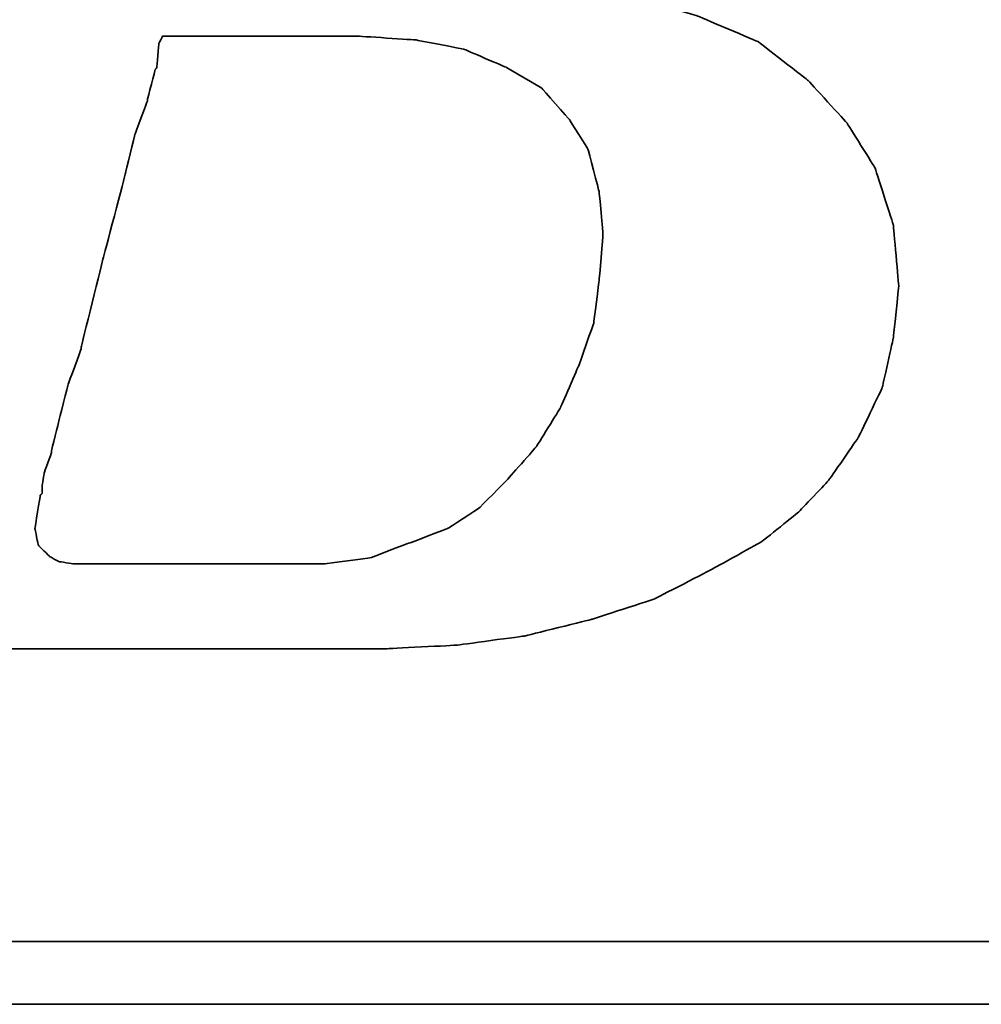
# Model space of a CAD drawing. Header units: millimetres. Extents: x 292 to 530, y -432 to -356.
# Tile 28 of 52: x 462.7 to 463.83, y -409.1 to -407.94. Entities that reach past the tile are written whole.
import ezdxf

# ---------------------------------------------------------------- set-up
doc = ezdxf.new("R2010")
doc.units = ezdxf.units.MM
doc.header["$LTSCALE"] = 0.1
doc.layers.add('DIM', color=4, linetype='CONTINUOUS')
doc.layers.add('layer 1', color=7, linetype='CONTINUOUS')

# ---------------------------------------------------------------- blocks, each defined once
blk = doc.blocks.new('TBI MOTION logo(完整正式版)')
at = {"layer": 'layer 1', "color": 22, "lineweight": 35}
for points, knots in [([(-64.65375, -6.86375), (-64.65375, -6.86375), (-64.84375, -7.29625), (-64.84375, -7.29625), (-64.84375, -7.29625), (-64.84375, -7.29625), (-64.86875, -7.34375), (-64.86875, -7.34375), (-64.86875, -7.34375), (-64.86875, -7.34375), (-64.86875, -7.36875), (-64.86875, -7.36875), (-64.86875, -7.36875), (-64.86875, -7.36875), (-65.15375, -7.65375), (-65.15375, -7.65375), (-65.15375, -7.65375), (-65.15375, -7.65375), (-65.17875, -7.65375), (-65.17875, -7.65375), (-65.17875, -7.65375), (-65.17875, -7.65375), (-65.20375, -7.67875), (-65.20375, -7.67875), (-65.20375, -7.67875), (-65.20375, -7.67875), (-65.58875, -7.87125), (-65.58875, -7.87125), (-65.58875, -7.87125), (-65.58875, -7.87125), (-65.63375, -7.87125), (-65.63375, -7.87125), (-65.63375, -7.87125), (-65.63375, -7.87125), (-65.65875, -7.89375), (-65.65875, -7.89375), (-65.65875, -7.89375), (-65.65875, -7.89375), (-66.09375, -7.94375), (-66.09375, -7.94375), (-66.09375, -7.94375), (-66.09375, -7.94375), (-66.11375, -7.94375), (-66.11375, -7.94375), (-66.11375, -7.94375), (-66.11375, -7.94375), (-66.16375, -7.94375), (-66.16375, -7.94375), (-66.16375, -7.94375), (-66.16375, -7.94375), (-66.30875, -7.94375), (-66.30875, -7.94375), (-66.30875, -7.94375), (-66.30875, -7.94375), (-66.69375, -7.94375), (-66.69375, -7.94375), (-66.69375, -7.94375), (-66.69375, -7.94375), (-67.07375, -7.94375), (-67.07375, -7.94375), (-67.07375, -7.94375), (-67.07375, -7.94375), (-67.12375, -7.94375), (-67.12375, -7.94375), (-67.12375, -7.94375), (-67.12375, -7.94375), (-67.12375, -7.96625), (-67.12375, -7.96625), (-67.12375, -7.96625), (-67.12375, -7.96625), (-67.14875, -7.99125), (-67.14875, -7.99125), (-67.14875, -7.99125), (-67.14875, -7.99125), (-67.24375, -8.34875), (-67.24375, -8.34875), (-67.24375, -8.34875), (-67.24375, -8.34875), (-67.31375, -8.68625), (-67.31375, -8.68625), (-67.31375, -8.68625), (-67.31375, -8.68625), (-67.26875, -8.68625), (-67.26875, -8.68625), (-67.26875, -8.68625), (-67.26875, -8.68625), (-67.07375, -8.68625), (-67.07375, -8.68625), (-67.07375, -8.68625), (-67.07375, -8.68625), (-66.54875, -8.68625), (-66.54875, -8.68625), (-66.54875, -8.68625), (-66.54875, -8.68625), (-65.82625, -8.68625), (-65.82625, -8.68625), (-65.82625, -8.68625), (-65.82625, -8.68625), (-65.01375, -8.68625), (-65.01375, -8.68625), (-65.01375, -8.68625), (-65.01375, -8.68625), (-64.05375, -8.68625), (-64.05375, -8.68625), (-64.05375, -8.68625), (-64.05375, -8.68625), (-62.08375, -8.68625), (-62.08375, -8.68625), (-62.08375, -8.68625), (-62.08375, -8.68625), (-60.06875, -8.68625), (-60.06875, -8.68625), (-60.06875, -8.68625), (-60.06875, -8.68625), (-59.10875, -8.68625), (-59.10875, -8.68625), (-59.10875, -8.68625), (-59.10875, -8.68625), (-58.29375, -8.68625), (-58.29375, -8.68625), (-58.29375, -8.68625), (-58.29375, -8.68625), (-57.57375, -8.68625), (-57.57375, -8.68625), (-57.57375, -8.68625), (-57.57375, -8.68625), (-57.04875, -8.68625), (-57.04875, -8.68625), (-57.04875, -8.68625), (-57.04875, -8.68625), (-56.85375, -8.68625), (-56.85375, -8.68625), (-56.85375, -8.68625), (-56.85375, -8.68625), (-56.70875, -8.68625), (-56.70875, -8.68625), (-56.70875, -8.68625), (-56.70875, -8.68625), (-56.61375, -8.68625), (-56.61375, -8.68625), (-56.61375, -8.68625), (-56.61375, -8.68625), (-56.56875, -8.68625), (-56.56875, -8.68625), (-56.56875, -8.68625), (-56.56875, -8.68625), (-55.65375, -8.63875), (-55.65375, -8.63875), (-55.65375, -8.63875), (-55.65375, -8.63875), (-54.76875, -8.51875), (-54.76875, -8.51875), (-54.76875, -8.51875), (-54.76875, -8.51875), (-53.90375, -8.30375), (-53.90375, -8.30375), (-53.90375, -8.30375), (-53.90375, -8.30375), (-53.08875, -8.03875), (-53.08875, -8.03875), (-53.08875, -8.03875), (-53.08875, -8.03875), (-52.34375, -7.65375), (-52.34375, -7.65375), (-52.34375, -7.65375), (-52.34375, -7.65375), (-51.69875, -7.29625), (-51.69875, -7.29625), (-51.69875, -7.29625), (-51.69875, -7.29625), (-51.21875, -6.91125), (-51.21875, -6.91125), (-51.21875, -6.91125), (-51.21875, -6.91125), (-50.83375, -6.50375), (-50.83375, -6.50375), (-50.83375, -6.50375), (-50.83375, -6.50375), (-50.44875, -5.94875), (-50.44875, -5.94875), (-50.44875, -5.94875), (-50.44875, -5.94875), (-50.13875, -5.30375), (-50.13875, -5.30375), (-50.13875, -5.30375), (-50.13875, -5.30375), (-49.99375, -4.65375), (-49.99375, -4.65375), (-49.99375, -4.65375), (-49.99375, -4.65375), (-49.92375, -3.98375), (-49.92375, -3.98375), (-49.92375, -3.98375), (-49.92375, -3.98375), (-49.99375, -3.19374), (-49.99375, -3.19374), (-49.99375, -3.19374), (-49.99375, -3.19374), (-50.23374, -2.44874), (-50.23374, -2.44874), (-50.23374, -2.44874), (-50.23374, -2.44874), (-50.59375, -1.87374), (-50.59375, -1.87374), (-50.59375, -1.87374), (-50.59375, -1.87374), (-51.09875, -1.31874), (-51.09875, -1.31874), (-51.09875, -1.31874), (-51.09875, -1.31874), (-51.74375, -0.81875), (-51.74375, -0.81875), (-51.74375, -0.81875), (-51.74375, -0.81875), (-52.53875, -0.48125), (-52.53875, -0.48125), (-52.53875, -0.48125), (-52.53875, -0.48125), (-53.47375, -0.21875), (-53.47375, -0.21875), (-53.47375, -0.21875), (-53.47375, -0.21875), (-54.52875, -0.04874), (-54.52875, -0.04874), (-54.52875, -0.04874), (-54.52875, -0.04874), (-55.65375, 0.12125), (-55.65375, 0.12125), (-55.65375, 0.12125), (-55.65375, 0.12125), (-54.50375, 0.28624), (-54.50375, 0.28624), (-54.50375, 0.28624), (-54.50375, 0.28624), (-53.83375, 0.38124), (-53.83375, 0.38124), (-53.83375, 0.38124), (-53.83375, 0.38124), (-53.18375, 0.50125), (-53.18375, 0.50125), (-53.18375, 0.50125), (-53.18375, 0.50125), (-52.55875, 0.66874), (-52.55875, 0.66874), (-52.55875, 0.66874), (-52.55875, 0.66874), (-52.03375, 0.86124), (-52.03375, 0.86124), (-52.03375, 0.86124), (-52.03375, 0.86124), (-51.50374, 1.03124), (-51.50374, 1.03124), (-51.50374, 1.03124), (-51.50374, 1.03124), (-51.09875, 1.27125), (-51.09875, 1.27125), (-51.09875, 1.27125), (-51.09875, 1.27125), (-50.71375, 1.48624), (-50.71375, 1.48624), (-50.71375, 1.48624), (-50.71375, 1.48624), (-50.37625, 1.77625), (-50.37625, 1.77625), (-50.37625, 1.77625), (-50.37625, 1.77625), (-49.82375, 2.37625), (-49.82375, 2.37625), (-49.82375, 2.37625), (-49.82375, 2.37625), (-49.41875, 2.99625), (-49.41875, 2.99625), (-49.41875, 2.99625), (-49.41875, 2.99625), (-49.22375, 3.76625), (-49.22375, 3.76625), (-49.22375, 3.76625), (-49.22375, 3.76625), (-49.15375, 4.50874), (-49.15375, 4.50874), (-49.15375, 4.50874), (-49.15375, 4.50874), (-49.20375, 5.25125), (-49.20375, 5.25125), (-49.20375, 5.25125), (-49.20375, 5.25125), (-49.41875, 5.92625), (-49.41875, 5.92625), (-49.41875, 5.92625), (-49.41875, 5.92625), (-49.77875, 6.47625), (-49.77875, 6.47625), (-49.77875, 6.47625), (-49.77875, 6.47625), (-50.33125, 7.02624), (-50.33125, 7.02624), (-50.33125, 7.02624), (-50.33125, 7.02624), (-51.00125, 7.43625), (-51.00125, 7.43625), (-51.00125, 7.43625), (-51.00125, 7.43625), (-51.79375, 7.72625), (-51.79375, 7.72625), (-51.79375, 7.72625), (-51.79375, 7.72625), (-52.72875, 7.89124), (-52.72875, 7.89124), (-52.72875, 7.89124), (-52.72875, 7.89124), (-53.83375, 7.98625), (-53.83375, 7.98625), (-53.83375, 7.98625), (-53.83375, 7.98625), (-53.92875, 7.98625), (-53.92875, 7.98625), (-53.92875, 7.98625), (-53.92875, 7.98625), (-54.26375, 7.98625), (-54.26375, 7.98625), (-54.26375, 7.98625), (-54.26375, 7.98625), (-54.74375, 7.98625), (-54.74375, 7.98625), (-54.74375, 7.98625), (-54.74375, 7.98625), (-55.36875, 7.98625), (-55.36875, 7.98625), (-55.36875, 7.98625), (-55.36875, 7.98625), (-56.13375, 7.98625), (-56.13375, 7.98625), (-56.13375, 7.98625), (-56.13375, 7.98625), (-56.94875, 7.98625), (-56.94875, 7.98625), (-56.94875, 7.98625), (-56.94875, 7.98625), (-58.77625, 7.98625), (-58.77625, 7.98625), (-58.77625, 7.98625), (-58.77625, 7.98625), (-60.59875, 7.98625), (-60.59875, 7.98625), (-60.59875, 7.98625), (-60.59875, 7.98625), (-61.41375, 7.98625), (-61.41375, 7.98625), (-61.41375, 7.98625), (-61.41375, 7.98625), (-62.17875, 7.98625), (-62.17875, 7.98625), (-62.17875, 7.98625), (-62.17875, 7.98625), (-62.80375, 7.98625), (-62.80375, 7.98625), (-62.80375, 7.98625), (-62.80375, 7.98625), (-63.30625, 7.98625), (-63.30625, 7.98625), (-63.30625, 7.98625), (-63.30625, 7.98625), (-63.57375, 7.98625), (-63.57375, 7.98625), (-63.57375, 7.98625), (-63.57375, 7.98625), (-63.57375, 7.96375), (-63.57375, 7.96375), (-63.57375, 7.96375), (-63.57375, 7.96375), (-63.59875, 7.94125), (-63.59875, 7.94125), (-63.59875, 7.94125), (-63.59875, 7.94125), (-63.69375, 7.55625), (-63.69375, 7.55625), (-63.69375, 7.55625), (-63.69375, 7.55625), (-63.76375, 7.24624), (-63.76375, 7.24624), (-63.76375, 7.24624), (-63.76375, 7.24624), (-63.23875, 7.24624), (-63.23875, 7.24624), (-63.23875, 7.24624), (-63.23875, 7.24624), (-62.75875, 7.24624), (-62.75875, 7.24624), (-62.75875, 7.24624), (-62.75875, 7.24624), (-62.61125, 7.24624), (-62.61125, 7.24624), (-62.61125, 7.24624), (-62.61125, 7.24624), (-62.56625, 7.24624), (-62.56625, 7.24624), (-62.56625, 7.24624), (-62.56625, 7.24624), (-62.22875, 7.24624), (-62.22875, 7.24624), (-62.22875, 7.24624), (-62.22875, 7.24624), (-62.20375, 7.24624), (-62.20375, 7.24624), (-62.20375, 7.24624), (-62.20375, 7.24624), (-62.17875, 7.21875), (-62.17875, 7.21875), (-62.17875, 7.21875), (-62.17875, 7.21875), (-61.96375, 7.17125), (-61.96375, 7.17125), (-61.96375, 7.17125), (-61.96375, 7.17125), (-61.72375, 7.12624), (-61.72375, 7.12624), (-61.72375, 7.12624), (-61.72375, 7.12624), (-61.70375, 7.12624), (-61.70375, 7.12624), (-61.70375, 7.12624), (-61.70375, 7.12624), (-61.55875, 7.07624), (-61.55875, 7.07624), (-61.55875, 7.07624), (-61.55875, 7.07624), (-61.50875, 7.07624), (-61.50875, 7.07624), (-61.50875, 7.07624), (-61.50875, 7.07624), (-61.48375, 7.02624), (-61.48375, 7.02624), (-61.48375, 7.02624), (-61.48375, 7.02624), (-61.31875, 6.83375), (-61.31875, 6.83375), (-61.31875, 6.83375), (-61.31875, 6.83375), (-61.29375, 6.81125), (-61.29375, 6.81125), (-61.29375, 6.81125), (-61.29375, 6.81125), (-61.29375, 6.78625), (-61.29375, 6.78625), (-61.29375, 6.78625), (-61.29375, 6.78625), (-61.19875, 6.50124), (-61.19875, 6.50124), (-61.19875, 6.50124), (-61.19875, 6.50124), (-61.17375, 6.45124), (-61.17375, 6.45124), (-61.17375, 6.45124), (-61.17375, 6.45124), (-61.19875, 6.40625), (-61.19875, 6.40625), (-61.19875, 6.40625), (-61.19875, 6.40625), (-61.26875, 5.99624), (-61.26875, 5.99624), (-61.26875, 5.99624), (-61.26875, 5.99624), (-61.26875, 5.85125), (-61.26875, 5.85125), (-61.26875, 5.85125), (-61.26875, 5.85125), (-61.26875, 5.82625), (-61.26875, 5.82625), (-61.26875, 5.82625), (-61.26875, 5.82625), (-61.29375, 5.80625), (-61.29375, 5.80625), (-61.29375, 5.80625), (-61.29375, 5.80625), (-61.34125, 5.66125), (-61.34125, 5.66125), (-61.34125, 5.66125), (-61.34125, 5.66125), (-61.41375, 5.44625), (-61.41375, 5.44625), (-61.41375, 5.44625), (-61.41375, 5.44625), (-61.48375, 5.15625), (-61.48375, 5.15625), (-61.48375, 5.15625), (-61.48375, 5.15625), (-61.58375, 4.82124), (-61.58375, 4.82124), (-61.58375, 4.82124), (-61.58375, 4.82124), (-61.79875, 4.00375), (-61.79875, 4.00375), (-61.79875, 4.00375), (-61.79875, 4.00375), (-62.05875, 2.99625), (-62.05875, 2.99625), (-62.05875, 2.99625), (-62.05875, 2.99625), (-62.34875, 1.91625), (-62.34875, 1.91625), (-62.34875, 1.91625), (-62.34875, 1.91625), (-62.97375, -0.41124), (-62.97375, -0.41124), (-62.97375, -0.41124), (-62.97375, -0.41124), (-63.59875, -2.75875), (-63.59875, -2.75875), (-63.59875, -2.75875), (-63.59875, -2.75875), (-63.88375, -3.86374), (-63.88375, -3.86374), (-63.88375, -3.86374), (-63.88375, -3.86374), (-64.14875, -4.82374), (-64.14875, -4.82374), (-64.14875, -4.82374), (-64.14875, -4.82374), (-64.36375, -5.64125), (-64.36375, -5.64125), (-64.36375, -5.64125), (-64.36375, -5.64125), (-64.43625, -5.97625), (-64.43625, -5.97625), (-64.43625, -5.97625), (-64.43625, -5.97625), (-64.50875, -6.28625), (-64.50875, -6.28625), (-64.50875, -6.28625), (-64.50875, -6.28625), (-64.50875, -6.30875), (-64.50875, -6.30875), (-64.50875, -6.30875), (-64.50875, -6.30875), (-64.57875, -6.50375), (-64.57875, -6.50375), (-64.57875, -6.50375), (-64.57875, -6.50375), (-64.62875, -6.69625), (-64.62875, -6.69625), (-64.62875, -6.69625), (-64.62875, -6.69625), (-64.62875, -6.76875), (-64.62875, -6.76875), (-64.62875, -6.76875), (-64.62875, -6.76875), (-64.62875, -6.81375), (-64.62875, -6.81375), (-64.62875, -6.81375), (-64.62875, -6.81375), (-64.62875, -6.83875), (-64.62875, -6.83875), (-64.62875, -6.83875), (-64.62875, -6.83875), (-64.65375, -6.86375), (-64.65375, -6.86375)], [0, 0, 0, 0, 0.00719424, 0.00719424, 0.00719424, 0.00719425, 0.01438849, 0.01438849, 0.01438849, 0.0143885, 0.02158273, 0.02158273, 0.02158273, 0.02158274, 0.02877698, 0.02877698, 0.02877698, 0.02877699, 0.03597122, 0.03597122, 0.03597122, 0.03597123, 0.04316547, 0.04316547, 0.04316547, 0.04316548, 0.05035971, 0.05035971, 0.05035971, 0.05035972, 0.05755396, 0.05755396, 0.05755396, 0.05755397, 0.0647482, 0.0647482, 0.0647482, 0.06474821, 0.07194245, 0.07194245, 0.07194245, 0.07194246, 0.07913669, 0.07913669, 0.07913669, 0.0791367, 0.08633094, 0.08633094, 0.08633094, 0.08633095, 0.09352518, 0.09352518, 0.09352518, 0.09352519, 0.10071942, 0.10071942, 0.10071942, 0.10071943, 0.10791367, 0.10791367, 0.10791367, 0.10791368, 0.11510791, 0.11510791, 0.11510791, 0.11510792, 0.12230216, 0.12230216, 0.12230216, 0.12230217, 0.1294964, 0.1294964, 0.1294964, 0.12949641, 0.13669065, 0.13669065, 0.13669065, 0.13669066, 0.14388489, 0.14388489, 0.14388489, 0.1438849, 0.15107914, 0.15107914, 0.15107914, 0.15107915, 0.15827338, 0.15827338, 0.15827338, 0.15827339, 0.16546763, 0.16546763, 0.16546763, 0.16546764, 0.17266187, 0.17266187, 0.17266187, 0.17266188, 0.17985612, 0.17985612, 0.17985612, 0.17985613, 0.18705036, 0.18705036, 0.18705036, 0.18705037, 0.1942446, 0.1942446, 0.1942446, 0.19424461, 0.20143885, 0.20143885, 0.20143885, 0.20143886, 0.20863309, 0.20863309, 0.20863309, 0.2086331, 0.21582734, 0.21582734, 0.21582734, 0.21582735, 0.22302158, 0.22302158, 0.22302158, 0.22302159, 0.23021583, 0.23021583, 0.23021583, 0.23021584, 0.23741007, 0.23741007, 0.23741007, 0.23741008, 0.24460432, 0.24460432, 0.24460432, 0.24460433, 0.25179856, 0.25179856, 0.25179856, 0.25179857, 0.25899281, 0.25899281, 0.25899281, 0.25899282, 0.26618705, 0.26618705, 0.26618705, 0.26618706, 0.27338129, 0.27338129, 0.27338129, 0.2733813, 0.28057554, 0.28057554, 0.28057554, 0.28057555, 0.28776978, 0.28776978, 0.28776978, 0.28776979, 0.29496403, 0.29496403, 0.29496403, 0.29496404, 0.30215827, 0.30215827, 0.30215827, 0.30215828, 0.30935252, 0.30935252, 0.30935252, 0.30935253, 0.31654676, 0.31654676, 0.31654676, 0.31654677, 0.32374101, 0.32374101, 0.32374101, 0.32374102, 0.33093525, 0.33093525, 0.33093525, 0.33093526, 0.3381295, 0.3381295, 0.3381295, 0.33812951, 0.34532374, 0.34532374, 0.34532374, 0.34532375, 0.35251799, 0.35251799, 0.35251799, 0.352518, 0.35971223, 0.35971223, 0.35971223, 0.35971224, 0.36690647, 0.36690647, 0.36690647, 0.36690648, 0.37410072, 0.37410072, 0.37410072, 0.37410073, 0.38129496, 0.38129496, 0.38129496, 0.38129497, 0.38848921, 0.38848921, 0.38848921, 0.38848922, 0.39568345, 0.39568345, 0.39568345, 0.39568346, 0.4028777, 0.4028777, 0.4028777, 0.40287771, 0.41007194, 0.41007194, 0.41007194, 0.41007195, 0.41726619, 0.41726619, 0.41726619, 0.4172662, 0.42446043, 0.42446043, 0.42446043, 0.42446044, 0.43165468, 0.43165468, 0.43165468, 0.43165469, 0.43884892, 0.43884892, 0.43884892, 0.43884893, 0.44604317, 0.44604317, 0.44604317, 0.44604318, 0.45323741, 0.45323741, 0.45323741, 0.45323742, 0.46043165, 0.46043165, 0.46043165, 0.46043166, 0.4676259, 0.4676259, 0.4676259, 0.46762591, 0.47482014, 0.47482014, 0.47482014, 0.47482015, 0.48201439, 0.48201439, 0.48201439, 0.4820144, 0.48920863, 0.48920863, 0.48920863, 0.48920864, 0.49640288, 0.49640288, 0.49640288, 0.49640289, 0.50359712, 0.50359712, 0.50359712, 0.50359713, 0.51079137, 0.51079137, 0.51079137, 0.51079138, 0.51798561, 0.51798561, 0.51798561, 0.51798562, 0.52517986, 0.52517986, 0.52517986, 0.52517987, 0.5323741, 0.5323741, 0.5323741, 0.53237411, 0.53956835, 0.53956835, 0.53956835, 0.53956836, 0.54676259, 0.54676259, 0.54676259, 0.5467626, 0.55395683, 0.55395683, 0.55395683, 0.55395684, 0.56115108, 0.56115108, 0.56115108, 0.56115109, 0.56834532, 0.56834532, 0.56834532, 0.56834533, 0.57553957, 0.57553957, 0.57553957, 0.57553958, 0.58273381, 0.58273381, 0.58273381, 0.58273382, 0.58992806, 0.58992806, 0.58992806, 0.58992807, 0.5971223, 0.5971223, 0.5971223, 0.59712231, 0.60431655, 0.60431655, 0.60431655, 0.60431656, 0.61151079, 0.61151079, 0.61151079, 0.6115108, 0.61870504, 0.61870504, 0.61870504, 0.61870505, 0.62589928, 0.62589928, 0.62589928, 0.62589929, 0.63309353, 0.63309353, 0.63309353, 0.63309354, 0.64028777, 0.64028777, 0.64028777, 0.64028778, 0.64748201, 0.64748201, 0.64748201, 0.64748202, 0.65467626, 0.65467626, 0.65467626, 0.65467627, 0.6618705, 0.6618705, 0.6618705, 0.66187051, 0.66906475, 0.66906475, 0.66906475, 0.66906476, 0.67625899, 0.67625899, 0.67625899, 0.676259, 0.68345324, 0.68345324, 0.68345324, 0.68345325, 0.69064748, 0.69064748, 0.69064748, 0.69064749, 0.69784173, 0.69784173, 0.69784173, 0.69784174, 0.70503597, 0.70503597, 0.70503597, 0.70503598, 0.71223022, 0.71223022, 0.71223022, 0.71223023, 0.71942446, 0.71942446, 0.71942446, 0.71942447, 0.72661871, 0.72661871, 0.72661871, 0.72661872, 0.73381295, 0.73381295, 0.73381295, 0.73381296, 0.74100719, 0.74100719, 0.74100719, 0.7410072, 0.74820144, 0.74820144, 0.74820144, 0.74820145, 0.75539568, 0.75539568, 0.75539568, 0.75539569, 0.76258993, 0.76258993, 0.76258993, 0.76258994, 0.76978417, 0.76978417, 0.76978417, 0.76978418, 0.77697842, 0.77697842, 0.77697842, 0.77697843, 0.78417266, 0.78417266, 0.78417266, 0.78417267, 0.79136691, 0.79136691, 0.79136691, 0.79136692, 0.79856115, 0.79856115, 0.79856115, 0.79856116, 0.8057554, 0.8057554, 0.8057554, 0.80575541, 0.81294964, 0.81294964, 0.81294964, 0.81294965, 0.82014388, 0.82014388, 0.82014388, 0.82014389, 0.82733813, 0.82733813, 0.82733813, 0.82733814, 0.83453237, 0.83453237, 0.83453237, 0.83453238, 0.84172662, 0.84172662, 0.84172662, 0.84172663, 0.84892086, 0.84892086, 0.84892086, 0.84892087, 0.85611511, 0.85611511, 0.85611511, 0.85611512, 0.86330935, 0.86330935, 0.86330935, 0.86330936, 0.8705036, 0.8705036, 0.8705036, 0.87050361, 0.87769784, 0.87769784, 0.87769784, 0.87769785, 0.88489209, 0.88489209, 0.88489209, 0.8848921, 0.89208633, 0.89208633, 0.89208633, 0.89208634, 0.89928058, 0.89928058, 0.89928058, 0.89928059, 0.90647482, 0.90647482, 0.90647482, 0.90647483, 0.91366906, 0.91366906, 0.91366906, 0.91366907, 0.92086331, 0.92086331, 0.92086331, 0.92086332, 0.92805755, 0.92805755, 0.92805755, 0.92805756, 0.9352518, 0.9352518, 0.9352518, 0.93525181, 0.94244604, 0.94244604, 0.94244604, 0.94244605, 0.94964029, 0.94964029, 0.94964029, 0.9496403, 0.95683453, 0.95683453, 0.95683453, 0.95683454, 0.96402878, 0.96402878, 0.96402878, 0.96402879, 0.97122302, 0.97122302, 0.97122302, 0.97122303, 0.97841727, 0.97841727, 0.97841727, 0.97841728, 0.98561151, 0.98561151, 0.98561151, 0.98561152, 0.99280576, 0.99280576, 0.99280576, 0.99280577, 1, 1, 1, 1]), ([(-61.03125, -6.57375), (-61.03125, -6.57375), (-61.03125, -6.67125), (-61.03125, -6.67125), (-61.03125, -6.67125), (-61.03125, -6.67125), (-61.05375, -6.69625), (-61.05375, -6.69625), (-61.05375, -6.69625), (-61.05375, -6.69625), (-61.12375, -7.12875), (-61.12375, -7.12875), (-61.12375, -7.12875), (-61.12375, -7.12875), (-61.07875, -7.34375), (-61.07875, -7.34375), (-61.07875, -7.34375), (-61.07875, -7.34375), (-60.93375, -7.48875), (-60.93375, -7.48875), (-60.93375, -7.48875), (-60.93375, -7.48875), (-60.81375, -7.55625), (-60.81375, -7.55625), (-60.81375, -7.55625), (-60.81375, -7.55625), (-60.62375, -7.58375), (-60.62375, -7.58375), (-60.62375, -7.58375), (-60.62375, -7.58375), (-60.30875, -7.58375), (-60.30875, -7.58375), (-60.30875, -7.58375), (-60.30875, -7.58375), (-59.97375, -7.58375), (-59.97375, -7.58375), (-59.97375, -7.58375), (-59.97375, -7.58375), (-59.87875, -7.58375), (-59.87875, -7.58375), (-59.87875, -7.58375), (-59.87875, -7.58375), (-59.63625, -7.58375), (-59.63625, -7.58375), (-59.63625, -7.58375), (-59.63625, -7.58375), (-58.96875, -7.58375), (-58.96875, -7.58375), (-58.96875, -7.58375), (-58.96875, -7.58375), (-58.29375, -7.58375), (-58.29375, -7.58375), (-58.29375, -7.58375), (-58.29375, -7.58375), (-58.05375, -7.58375), (-58.05375, -7.58375), (-58.05375, -7.58375), (-58.05375, -7.58375), (-57.98375, -7.58375), (-57.98375, -7.58375), (-57.98375, -7.58375), (-57.98375, -7.58375), (-57.35875, -7.58375), (-57.35875, -7.58375), (-57.35875, -7.58375), (-57.35875, -7.58375), (-56.78375, -7.50875), (-56.78375, -7.50875), (-56.78375, -7.50875), (-56.78375, -7.50875), (-56.27875, -7.31875), (-56.27875, -7.31875), (-56.27875, -7.31875), (-56.27875, -7.31875), (-55.77375, -7.12875), (-55.77375, -7.12875), (-55.77375, -7.12875), (-55.77375, -7.12875), (-55.36875, -6.86375), (-55.36875, -6.86375), (-55.36875, -6.86375), (-55.36875, -6.86375), (-55.00875, -6.50375), (-55.00875, -6.50375), (-55.00875, -6.50375), (-55.00875, -6.50375), (-54.62375, -6.06875), (-54.62375, -6.06875), (-54.62375, -6.06875), (-54.62375, -6.06875), (-54.31375, -5.56875), (-54.31375, -5.56875), (-54.31375, -5.56875), (-54.31375, -5.56875), (-54.07375, -5.01625), (-54.07375, -5.01625), (-54.07375, -5.01625), (-54.07375, -5.01625), (-53.87875, -4.46374), (-53.87875, -4.46374), (-53.87875, -4.46374), (-53.87875, -4.46374), (-53.80875, -3.91375), (-53.80875, -3.91375), (-53.80875, -3.91375), (-53.80875, -3.91375), (-53.75875, -3.31375), (-53.75875, -3.31375), (-53.75875, -3.31375), (-53.75875, -3.31375), (-53.80875, -2.75875), (-53.80875, -2.75875), (-53.80875, -2.75875), (-53.80875, -2.75875), (-53.95375, -2.20875), (-53.95375, -2.20875), (-53.95375, -2.20875), (-53.95375, -2.20875), (-54.19375, -1.82625), (-54.19375, -1.82625), (-54.19375, -1.82625), (-54.19375, -1.82625), (-54.55375, -1.41875), (-54.55375, -1.41875), (-54.55375, -1.41875), (-54.55375, -1.41875), (-55.00875, -1.15125), (-55.00875, -1.15125), (-55.00875, -1.15125), (-55.00875, -1.15125), (-55.56125, -0.91375), (-55.56125, -0.91375), (-55.56125, -0.91375), (-55.56125, -0.91375), (-56.18125, -0.79375), (-56.18125, -0.79375), (-56.18125, -0.79375), (-56.18125, -0.79375), (-56.94875, -0.74374), (-56.94875, -0.74374), (-56.94875, -0.74374), (-56.94875, -0.74374), (-56.99875, -0.74374), (-56.99875, -0.74374), (-56.99875, -0.74374), (-56.99875, -0.74374), (-57.09375, -0.74374), (-57.09375, -0.74374), (-57.09375, -0.74374), (-57.09375, -0.74374), (-57.38375, -0.74374), (-57.38375, -0.74374), (-57.38375, -0.74374), (-57.38375, -0.74374), (-57.76875, -0.74374), (-57.76875, -0.74374), (-57.76875, -0.74374), (-57.76875, -0.74374), (-58.24625, -0.74374), (-58.24625, -0.74374), (-58.24625, -0.74374), (-58.24625, -0.74374), (-58.72875, -0.74374), (-58.72875, -0.74374), (-58.72875, -0.74374), (-58.72875, -0.74374), (-59.20875, -0.74374), (-59.20875, -0.74374), (-59.20875, -0.74374), (-59.20875, -0.74374), (-59.46875, -0.74374), (-59.46875, -0.74374), (-59.46875, -0.74374), (-59.46875, -0.74374), (-59.51625, -0.83875), (-59.51625, -0.83875), (-59.51625, -0.83875), (-59.51625, -0.83875), (-59.54375, -1.15125), (-59.54375, -1.15125), (-59.54375, -1.15125), (-59.54375, -1.15125), (-59.56375, -1.17874), (-59.56375, -1.17874), (-59.56375, -1.17874), (-59.56375, -1.17874), (-59.66375, -1.55875), (-59.66375, -1.55875), (-59.66375, -1.55875), (-59.66375, -1.55875), (-59.66375, -1.58375), (-59.66375, -1.58375), (-59.66375, -1.58375), (-59.66375, -1.58375), (-59.82875, -2.01874), (-59.82875, -2.01874), (-59.82875, -2.01874), (-59.82875, -2.01874), (-59.94875, -2.52125), (-59.94875, -2.52125), (-59.94875, -2.52125), (-59.94875, -2.52125), (-60.23875, -3.62375), (-60.23875, -3.62375), (-60.23875, -3.62375), (-60.23875, -3.62375), (-60.52375, -4.77624), (-60.52375, -4.77624), (-60.52375, -4.77624), (-60.52375, -4.77624), (-60.52375, -4.79874), (-60.52375, -4.79874), (-60.52375, -4.79874), (-60.52375, -4.79874), (-60.69125, -5.25375), (-60.69125, -5.25375), (-60.69125, -5.25375), (-60.69125, -5.25375), (-60.81375, -5.73625), (-60.81375, -5.73625), (-60.81375, -5.73625), (-60.81375, -5.73625), (-60.90875, -6.11875), (-60.90875, -6.11875), (-60.90875, -6.11875), (-60.90875, -6.11875), (-60.90875, -6.14375), (-60.90875, -6.14375), (-60.90875, -6.14375), (-60.90875, -6.14375), (-61.00375, -6.40875), (-61.00375, -6.40875), (-61.00375, -6.40875), (-61.00375, -6.40875), (-61.03125, -6.57375), (-61.03125, -6.57375)], [0, 0, 0, 0, 0.01694915, 0.01694915, 0.01694915, 0.01694916, 0.03389831, 0.03389831, 0.03389831, 0.03389832, 0.05084746, 0.05084746, 0.05084746, 0.05084747, 0.06779661, 0.06779661, 0.06779661, 0.06779662, 0.08474576, 0.08474576, 0.08474576, 0.08474577, 0.10169492, 0.10169492, 0.10169492, 0.10169493, 0.11864407, 0.11864407, 0.11864407, 0.11864408, 0.13559322, 0.13559322, 0.13559322, 0.13559323, 0.15254237, 0.15254237, 0.15254237, 0.15254238, 0.16949153, 0.16949153, 0.16949153, 0.16949154, 0.18644068, 0.18644068, 0.18644068, 0.18644069, 0.20338983, 0.20338983, 0.20338983, 0.20338984, 0.22033898, 0.22033898, 0.22033898, 0.22033899, 0.23728814, 0.23728814, 0.23728814, 0.23728815, 0.25423729, 0.25423729, 0.25423729, 0.2542373, 0.27118644, 0.27118644, 0.27118644, 0.27118645, 0.28813559, 0.28813559, 0.28813559, 0.2881356, 0.30508475, 0.30508475, 0.30508475, 0.30508476, 0.3220339, 0.3220339, 0.3220339, 0.32203391, 0.33898305, 0.33898305, 0.33898305, 0.33898306, 0.3559322, 0.3559322, 0.3559322, 0.35593221, 0.37288136, 0.37288136, 0.37288136, 0.37288137, 0.38983051, 0.38983051, 0.38983051, 0.38983052, 0.40677966, 0.40677966, 0.40677966, 0.40677967, 0.42372881, 0.42372881, 0.42372881, 0.42372882, 0.44067797, 0.44067797, 0.44067797, 0.44067798, 0.45762712, 0.45762712, 0.45762712, 0.45762713, 0.47457627, 0.47457627, 0.47457627, 0.47457628, 0.49152542, 0.49152542, 0.49152542, 0.49152543, 0.50847458, 0.50847458, 0.50847458, 0.50847459, 0.52542373, 0.52542373, 0.52542373, 0.52542374, 0.54237288, 0.54237288, 0.54237288, 0.54237289, 0.55932203, 0.55932203, 0.55932203, 0.55932204, 0.57627119, 0.57627119, 0.57627119, 0.5762712, 0.59322034, 0.59322034, 0.59322034, 0.59322035, 0.61016949, 0.61016949, 0.61016949, 0.6101695, 0.62711864, 0.62711864, 0.62711864, 0.62711865, 0.6440678, 0.6440678, 0.6440678, 0.64406781, 0.66101695, 0.66101695, 0.66101695, 0.66101696, 0.6779661, 0.6779661, 0.6779661, 0.67796611, 0.69491525, 0.69491525, 0.69491525, 0.69491526, 0.71186441, 0.71186441, 0.71186441, 0.71186442, 0.72881356, 0.72881356, 0.72881356, 0.72881357, 0.74576271, 0.74576271, 0.74576271, 0.74576272, 0.76271186, 0.76271186, 0.76271186, 0.76271187, 0.77966102, 0.77966102, 0.77966102, 0.77966103, 0.79661017, 0.79661017, 0.79661017, 0.79661018, 0.81355932, 0.81355932, 0.81355932, 0.81355933, 0.83050847, 0.83050847, 0.83050847, 0.83050848, 0.84745763, 0.84745763, 0.84745763, 0.84745764, 0.86440678, 0.86440678, 0.86440678, 0.86440679, 0.88135593, 0.88135593, 0.88135593, 0.88135594, 0.89830508, 0.89830508, 0.89830508, 0.89830509, 0.91525424, 0.91525424, 0.91525424, 0.91525425, 0.93220339, 0.93220339, 0.93220339, 0.9322034, 0.94915254, 0.94915254, 0.94915254, 0.94915255, 0.96610169, 0.96610169, 0.96610169, 0.9661017, 0.98305085, 0.98305085, 0.98305085, 0.98305086, 1, 1, 1, 1]), ([(75.90875, -9.47875), (75.90875, -9.47875), (75.90875, -12.28625), (75.90875, -12.28625), (75.90875, -12.28625), (75.90875, -12.28625), (75.90875, -12.47875), (75.90875, -12.47875), (75.90875, -12.47875), (75.90875, -12.47875), (75.71625, -12.47875), (75.71625, -12.47875), (75.71625, -12.47875), (75.71625, -12.47875), (-88.32875, -12.47875), (-88.32875, -12.47875), (-88.32875, -12.47875), (-88.32875, -12.47875), (-88.32875, -13.29375), (-88.32875, -13.29375), (-88.32875, -13.29375), (-88.32875, -13.29375), (82.89125, -13.29375), (82.89125, -13.29375), (82.89125, -13.29375), (82.89125, -13.29375), (75.90875, -9.47875), (75.90875, -9.47875)], [0, 0, 0, 0, 0.14285714, 0.14285714, 0.14285714, 0.14285715, 0.28571429, 0.28571429, 0.28571429, 0.2857143, 0.42857143, 0.42857143, 0.42857143, 0.42857144, 0.57142857, 0.57142857, 0.57142857, 0.57142858, 0.71428571, 0.71428571, 0.71428571, 0.71428572, 0.85714286, 0.85714286, 0.85714286, 0.85714287, 1, 1, 1, 1])]:
    blk.add_open_spline(points, degree=3, knots=knots, dxfattribs=at)

msp = doc.modelspace()

# ---------------------------------------------------------------- block references
at = {"layer": 'DIM', "color": 0, "xscale": 0.0912171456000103, "yscale": 0.0912171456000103, "zscale": 0.0912171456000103}
msp.add_blockref('TBI MOTION logo(完整正式版)', (468.2909, -407.8889), dxfattribs=at)

doc.saveas('drawing.dxf')
